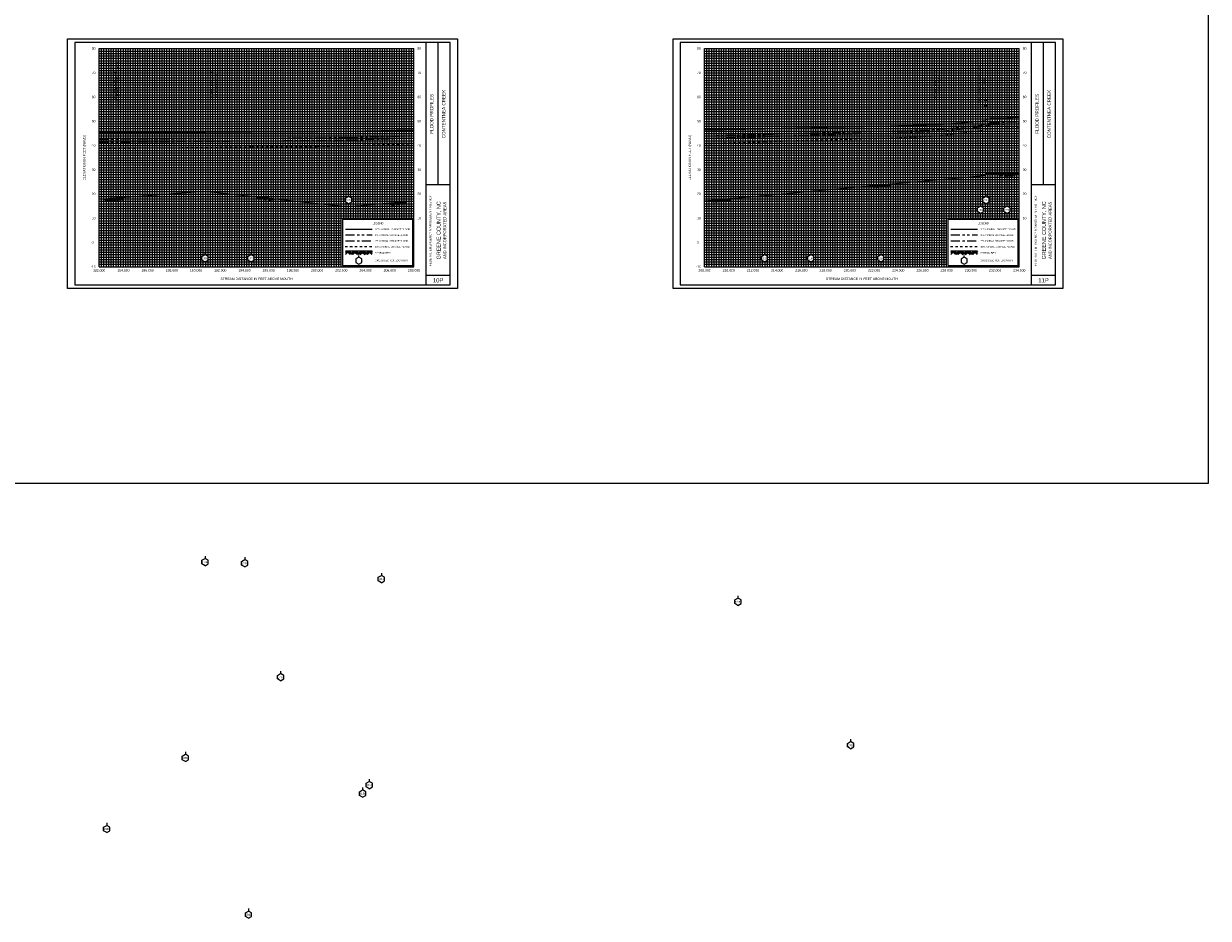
# Model space of a CAD drawing. Header units: inches. Extents: x -55 to 252, y 12 to 170.
# Tile 7 of 12: x 86 to 135, y 12 to 49. Entities that reach past the tile are written whole.
import ezdxf
from ezdxf.enums import TextEntityAlignment as Align

# ---------------------------------------------------------------- set-up
doc = ezdxf.new("R2010")
doc.units = ezdxf.units.IN
doc.header["$LTSCALE"] = 0.3
doc.header["$MEASUREMENT"] = 0
doc.set_wipeout_variables(frame=1)
for name, pattern in [('CENTER', [2, 1.25, -0.25, 0.25, -0.25]), ('DOT', [0.25, 0, -0.25]), ('HIDDEN', [0.375, 0.25, -0.125]), ('PHANTOM', [2.5, 1.25, -0.25, 0.25, -0.25, 0.25, -0.25])]:
    doc.linetypes.add(name, pattern=pattern)
doc.layers.get('0').update_dxf_attribs({"color": 3, "plot": 0})
for name, color, linetype in [('1', 5, 'Continuous'), ('2', 50, 'Continuous'), ('3', 9, 'DOT'), ('7', 7, 'Continuous'), ('ROCK', 7, 'Continuous'), ('STREAM', 5, 'Continuous'), ('STRUCTURE', 30, 'Continuous'), ('TEXT', 255, 'Continuous'), ('WS10', 4, 'HIDDEN'), ('WS100', 5, 'PHANTOM'), ('WS50', 1, 'CENTER'), ('WS500', 1, 'Continuous'), ('XSEC', 7, 'Continuous')]:
    doc.layers.add(name, color=color, linetype=linetype)
doc.styles.add('ARIAL', font='ARIAL.TTF')
doc.styles.add('xs', font='ARIAL.TTF')

# ---------------------------------------------------------------- blocks, each defined once
blk = doc.blocks.new('rock')
at = {"layer": 'STREAM'}
for p, q in [((0.171, 0.001), (0.147, -0.023)), ((0.209, 0.001), (0.147, -0.061)), ((0.247, 0.001), (0.147, -0.099)), ((0.251, 0.001), (0.351, -0.099)), ((0.375, 0.001), (0.313, -0.061)), ((0.413, 0.001), (0.332, -0.08)), ((0.451, 0.001), (0.351, -0.099)), ((0.451, 0.001), (0.551, -0.099)), ((0.575, 0.001), (0.513, -0.061)), ((0.613, 0.001), (0.532, -0.08)), ((0.651, 0.001), (0.551, -0.099)), ((0.651, 0.001), (0.751, -0.099)), ((0.776, 0.001), (0.713, -0.061)), ((0.813, 0.001), (0.732, -0.08)), ((0.851, 0.001), (0.751, -0.099)), ((0.851, 0.001), (0.88, -0.028)), ((0.211, -0.034), (0.275, -0.099)), ((0.23, -0.016), (0.313, -0.099)), ((0.413, -0.036), (0.475, -0.099)), ((0.432, -0.018), (0.513, -0.099)), ((0.613, -0.036), (0.676, -0.099)), ((0.632, -0.018), (0.713, -0.099)), ((0.813, -0.036), (0.876, -0.099)), ((0.832, -0.018), (0.88, -0.066))]:
    blk.add_line(p, q, dxfattribs=at)
blk = doc.blocks.new('wipeout')
blk.add_wipeout([(0, 0.15), (-0.129917, 0.075), (-0.129917, -0.075), (0, -0.15), (0.129917, -0.075), (0.129917, 0.075)])
blk = doc.blocks.new('xsec')
blk.add_line((0, 0.35), (0, 0.25))
blk.add_blockref('wipeout', (0, 0.1))
for p, q in [((-0.13, 0.175), (0, 0.25)), ((-0.13, 0.025), (-0.13, 0.175)), ((0, -0.05), (-0.13, 0.025)), ((0.13, 0.175), (0, 0.25)), ((0, 0.25), (0, 0.25)), ((0, -0.05), (0.13, 0.025)), ((0.13, 0.025), (0.13, 0.175))]:
    blk.add_line(p, q)
blk = doc.blocks.new('V_BASE')
blk.add_line((0, 0), (0, 1))

msp = doc.modelspace()

# ---------------------------------------------------------------- linework, layer by layer
at = {"color": 252}
for points in [[(87.586, 48.777), (103.686, 48.777), (103.686, 38.477), (87.586, 38.477)], [(112.586, 48.777), (128.686, 48.777), (128.686, 38.477), (112.586, 38.477)]]:
    msp.add_lwpolyline(points, close=True, dxfattribs=at)
at = {"layer": '1'}
for p, q in [((87.886, 48.627), (87.886, 38.627)), ((103.386, 48.627), (87.886, 48.627)), ((102.386, 38.627), (102.386, 48.627)), ((102.886, 42.777), (102.886, 48.627)), ((103.386, 38.627), (103.386, 48.627)), ((112.886, 48.627), (112.886, 38.627)), ((128.386, 48.627), (112.886, 48.627)), ((127.386, 38.627), (127.386, 48.627)), ((127.886, 42.777), (127.886, 48.627)), ((128.386, 38.627), (128.386, 48.627)), ((102.386, 42.777), (103.386, 42.777)), ((127.386, 42.777), (128.386, 42.777)), ((102.386, 39.027), (103.386, 39.027)), ((127.386, 39.027), (128.386, 39.027)), ((87.886, 38.627), (87.886, 38.627)), ((87.886, 38.627), (103.386, 38.627)), ((112.886, 38.627), (112.886, 38.627)), ((112.886, 38.627), (128.386, 38.627))]:
    msp.add_line(p, q, dxfattribs=at)
at = {"layer": '2', "color": 50}
for p, q in [((88.886, 39.377), (88.886, 48.377)), ((88.886, 48.377), (101.886, 48.377)), ((89.886, 39.377), (89.886, 48.377)), ((90.886, 39.377), (90.886, 48.377)), ((91.886, 39.377), (91.886, 48.377)), ((92.886, 39.377), (92.886, 48.377)), ((93.886, 39.377), (93.886, 48.377)), ((94.886, 39.377), (94.886, 48.377)), ((95.886, 39.377), (95.886, 48.377)), ((96.886, 39.377), (96.886, 48.377)), ((97.886, 39.377), (97.886, 48.377)), ((98.886, 39.377), (98.886, 48.377)), ((101.886, 39.377), (101.886, 48.377)), ((113.886, 39.377), (113.886, 48.377)), ((113.886, 48.377), (126.886, 48.377)), ((114.886, 39.377), (114.886, 48.377)), ((115.886, 39.377), (115.886, 48.377)), ((116.886, 39.377), (116.886, 48.377)), ((117.886, 39.377), (117.886, 48.377)), ((118.886, 39.377), (118.886, 48.377)), ((119.886, 39.377), (119.886, 48.377)), ((120.886, 39.377), (120.886, 48.377)), ((121.886, 39.377), (121.886, 48.377)), ((122.886, 39.377), (122.886, 48.377)), ((123.886, 39.377), (123.886, 48.377)), ((126.886, 39.377), (126.886, 48.377)), ((88.886, 46.377), (101.886, 46.377)), ((113.886, 46.377), (126.886, 46.377)), ((88.886, 45.377), (101.886, 45.377)), ((113.886, 45.377), (126.886, 45.377)), ((88.886, 44.377), (101.886, 44.377)), ((113.886, 44.377), (126.886, 44.377)), ((88.886, 43.377), (101.886, 43.377)), ((113.886, 43.377), (126.886, 43.377)), ((88.886, 42.377), (101.886, 42.377)), ((113.886, 42.377), (126.886, 42.377)), ((88.886, 41.377), (101.886, 41.377)), ((113.886, 41.377), (126.886, 41.377)), ((88.886, 40.377), (98.886, 40.377)), ((113.886, 40.377), (123.886, 40.377)), ((88.886, 39.377), (101.886, 39.377)), ((113.886, 39.377), (126.886, 39.377))]:
    msp.add_line(p, q, dxfattribs=at)
at = {"layer": '2', "color": 50, "linetype": 'Continuous'}
for p, q in [((99.886, 41.377), (99.886, 48.377)), ((100.886, 41.377), (100.886, 48.377)), ((124.886, 41.377), (124.886, 48.377)), ((125.886, 41.377), (125.886, 48.377)), ((88.886, 47.377), (101.886, 47.377)), ((113.886, 47.377), (126.886, 47.377))]:
    msp.add_line(p, q, dxfattribs=at)
at = {"layer": '3', "color": 8, "linetype": 'Continuous'}
for p, q in [((88.886, 48.277), (101.886, 48.277)), ((88.886, 48.177), (101.886, 48.177)), ((88.886, 48.077), (101.886, 48.077)), ((88.886, 47.977), (101.886, 47.977)), ((88.986, 39.377), (88.986, 48.377)), ((89.086, 39.377), (89.086, 48.377)), ((89.186, 39.377), (89.186, 48.377)), ((89.286, 39.377), (89.286, 48.377)), ((89.386, 39.377), (89.386, 48.377)), ((89.486, 39.377), (89.486, 48.377)), ((89.586, 39.377), (89.586, 48.377)), ((89.686, 39.377), (89.686, 48.377)), ((89.786, 39.377), (89.786, 48.377)), ((89.986, 39.377), (89.986, 48.377)), ((90.086, 39.377), (90.086, 48.377)), ((90.186, 39.377), (90.186, 48.377)), ((90.286, 39.377), (90.286, 48.377)), ((90.386, 39.377), (90.386, 48.377)), ((90.486, 39.377), (90.486, 48.377)), ((90.586, 39.377), (90.586, 48.377)), ((90.686, 39.377), (90.686, 48.377)), ((90.786, 39.377), (90.786, 48.377)), ((90.986, 39.377), (90.986, 48.377)), ((91.086, 39.377), (91.086, 48.377)), ((91.186, 39.377), (91.186, 48.377)), ((91.286, 39.377), (91.286, 48.377)), ((91.386, 39.377), (91.386, 48.377)), ((91.486, 39.377), (91.486, 48.377)), ((91.586, 39.377), (91.586, 48.377)), ((91.686, 39.377), (91.686, 48.377)), ((91.786, 39.377), (91.786, 48.377)), ((91.986, 39.377), (91.986, 48.377)), ((92.086, 39.377), (92.086, 48.377)), ((92.186, 39.377), (92.186, 48.377)), ((92.286, 39.377), (92.286, 48.377)), ((92.386, 39.377), (92.386, 48.377)), ((92.486, 39.377), (92.486, 48.377)), ((92.586, 39.377), (92.586, 48.377)), ((92.686, 39.377), (92.686, 48.377)), ((92.786, 39.377), (92.786, 48.377)), ((92.986, 39.377), (92.986, 48.377)), ((93.086, 39.377), (93.086, 48.377)), ((93.186, 39.377), (93.186, 48.377)), ((93.286, 39.377), (93.286, 48.377)), ((93.386, 39.377), (93.386, 48.377)), ((93.486, 39.377), (93.486, 48.377)), ((93.586, 39.377), (93.586, 48.377)), ((93.686, 39.377), (93.686, 48.377)), ((93.786, 39.377), (93.786, 48.377)), ((93.986, 39.377), (93.986, 48.377)), ((94.086, 39.377), (94.086, 48.377)), ((94.186, 39.377), (94.186, 48.377)), ((94.286, 39.377), (94.286, 48.377)), ((94.386, 39.377), (94.386, 48.377)), ((94.486, 39.377), (94.486, 48.377)), ((94.586, 39.377), (94.586, 48.377)), ((94.686, 39.377), (94.686, 48.377)), ((94.786, 39.377), (94.786, 48.377)), ((94.986, 39.377), (94.986, 48.377)), ((95.086, 39.377), (95.086, 48.377)), ((95.186, 39.377), (95.186, 48.377)), ((95.286, 39.377), (95.286, 48.377)), ((95.386, 39.377), (95.386, 48.377)), ((95.486, 39.377), (95.486, 48.377)), ((95.586, 39.377), (95.586, 48.377)), ((95.686, 39.377), (95.686, 48.377)), ((95.786, 39.377), (95.786, 48.377)), ((95.986, 39.377), (95.986, 48.377)), ((96.086, 39.377), (96.086, 48.377)), ((96.186, 39.377), (96.186, 48.377)), ((96.286, 39.377), (96.286, 48.377)), ((96.386, 39.377), (96.386, 48.377)), ((96.486, 39.377), (96.486, 48.377)), ((96.586, 39.377), (96.586, 48.377)), ((96.686, 39.377), (96.686, 48.377)), ((96.786, 39.377), (96.786, 48.377)), ((96.986, 39.377), (96.986, 48.377)), ((97.086, 39.377), (97.086, 48.377)), ((97.186, 39.377), (97.186, 48.377)), ((97.286, 39.377), (97.286, 48.377)), ((97.386, 39.377), (97.386, 48.377)), ((97.486, 39.377), (97.486, 48.377)), ((97.586, 39.377), (97.586, 48.377)), ((97.686, 39.377), (97.686, 48.377)), ((97.786, 39.377), (97.786, 48.377)), ((97.986, 39.377), (97.986, 48.377)), ((98.086, 39.377), (98.086, 48.377)), ((98.186, 39.377), (98.186, 48.377)), ((98.286, 39.377), (98.286, 48.377)), ((98.386, 39.377), (98.386, 48.377)), ((98.486, 39.377), (98.486, 48.377)), ((98.586, 39.377), (98.586, 48.377)), ((98.686, 39.377), (98.686, 48.377)), ((98.786, 39.377), (98.786, 48.377)), ((98.986, 41.377), (98.986, 48.377)), ((99.086, 41.377), (99.086, 48.377)), ((99.186, 41.377), (99.186, 48.377)), ((99.286, 41.377), (99.286, 48.377)), ((99.386, 41.377), (99.386, 48.377)), ((99.486, 41.377), (99.486, 48.377)), ((99.586, 41.377), (99.586, 48.377)), ((99.686, 41.377), (99.686, 48.377)), ((99.786, 41.377), (99.786, 48.377)), ((99.986, 41.377), (99.986, 48.377)), ((100.086, 41.377), (100.086, 48.377)), ((100.186, 41.377), (100.186, 48.377)), ((100.286, 41.377), (100.286, 48.377)), ((100.386, 41.377), (100.386, 48.377)), ((100.486, 41.377), (100.486, 48.377)), ((100.586, 41.377), (100.586, 48.377)), ((100.686, 41.377), (100.686, 48.377)), ((100.786, 41.377), (100.786, 48.377)), ((100.986, 41.377), (100.986, 48.377)), ((101.086, 41.377), (101.086, 48.377)), ((101.186, 41.377), (101.186, 48.377)), ((101.286, 41.377), (101.286, 48.377)), ((101.386, 41.377), (101.386, 48.377)), ((101.486, 41.377), (101.486, 48.377)), ((101.586, 41.377), (101.586, 48.377)), ((101.686, 41.377), (101.686, 48.377)), ((101.786, 41.377), (101.786, 48.377)), ((113.886, 48.277), (126.886, 48.277)), ((113.886, 48.177), (126.886, 48.177)), ((113.886, 48.077), (126.886, 48.077)), ((113.886, 47.977), (126.886, 47.977)), ((113.986, 39.377), (113.986, 48.377)), ((114.086, 39.377), (114.086, 48.377)), ((114.186, 39.377), (114.186, 48.377)), ((114.286, 39.377), (114.286, 48.377)), ((114.386, 39.377), (114.386, 48.377)), ((114.486, 39.377), (114.486, 48.377)), ((114.586, 39.377), (114.586, 48.377)), ((114.686, 39.377), (114.686, 48.377)), ((114.786, 39.377), (114.786, 48.377)), ((114.986, 39.377), (114.986, 48.377)), ((115.086, 39.377), (115.086, 48.377)), ((115.186, 39.377), (115.186, 48.377)), ((115.286, 39.377), (115.286, 48.377)), ((115.386, 39.377), (115.386, 48.377)), ((115.486, 39.377), (115.486, 48.377)), ((115.586, 39.377), (115.586, 48.377)), ((115.686, 39.377), (115.686, 48.377)), ((115.786, 39.377), (115.786, 48.377)), ((115.986, 39.377), (115.986, 48.377)), ((116.086, 39.377), (116.086, 48.377)), ((116.186, 39.377), (116.186, 48.377)), ((116.286, 39.377), (116.286, 48.377)), ((116.386, 39.377), (116.386, 48.377)), ((116.486, 39.377), (116.486, 48.377)), ((116.586, 39.377), (116.586, 48.377)), ((116.686, 39.377), (116.686, 48.377)), ((116.786, 39.377), (116.786, 48.377)), ((116.986, 39.377), (116.986, 48.377)), ((117.086, 39.377), (117.086, 48.377)), ((117.186, 39.377), (117.186, 48.377)), ((117.286, 39.377), (117.286, 48.377)), ((117.386, 39.377), (117.386, 48.377)), ((117.486, 39.377), (117.486, 48.377)), ((117.586, 39.377), (117.586, 48.377)), ((117.686, 39.377), (117.686, 48.377)), ((117.786, 39.377), (117.786, 48.377)), ((117.986, 39.377), (117.986, 48.377)), ((118.086, 39.377), (118.086, 48.377)), ((118.186, 39.377), (118.186, 48.377)), ((118.286, 39.377), (118.286, 48.377)), ((118.386, 39.377), (118.386, 48.377)), ((118.486, 39.377), (118.486, 48.377)), ((118.586, 39.377), (118.586, 48.377)), ((118.686, 39.377), (118.686, 48.377)), ((118.786, 39.377), (118.786, 48.377)), ((118.986, 39.377), (118.986, 48.377)), ((119.086, 39.377), (119.086, 48.377)), ((119.186, 39.377), (119.186, 48.377)), ((119.286, 39.377), (119.286, 48.377)), ((119.386, 39.377), (119.386, 48.377)), ((119.486, 39.377), (119.486, 48.377)), ((119.586, 39.377), (119.586, 48.377)), ((119.686, 39.377), (119.686, 48.377)), ((119.786, 39.377), (119.786, 48.377)), ((119.986, 39.377), (119.986, 48.377)), ((120.086, 39.377), (120.086, 48.377)), ((120.186, 39.377), (120.186, 48.377)), ((120.286, 39.377), (120.286, 48.377)), ((120.386, 39.377), (120.386, 48.377)), ((120.486, 39.377), (120.486, 48.377)), ((120.586, 39.377), (120.586, 48.377)), ((120.686, 39.377), (120.686, 48.377)), ((120.786, 39.377), (120.786, 48.377)), ((120.986, 39.377), (120.986, 48.377)), ((121.086, 39.377), (121.086, 48.377)), ((121.186, 39.377), (121.186, 48.377)), ((121.286, 39.377), (121.286, 48.377)), ((121.386, 39.377), (121.386, 48.377)), ((121.486, 39.377), (121.486, 48.377)), ((121.586, 39.377), (121.586, 48.377)), ((121.686, 39.377), (121.686, 48.377)), ((121.786, 39.377), (121.786, 48.377)), ((121.986, 39.377), (121.986, 48.377)), ((122.086, 39.377), (122.086, 48.377)), ((122.186, 39.377), (122.186, 48.377)), ((122.286, 39.377), (122.286, 48.377)), ((122.386, 39.377), (122.386, 48.377)), ((122.486, 39.377), (122.486, 48.377)), ((122.586, 39.377), (122.586, 48.377)), ((122.686, 39.377), (122.686, 48.377)), ((122.786, 39.377), (122.786, 48.377)), ((122.986, 39.377), (122.986, 48.377)), ((123.086, 39.377), (123.086, 48.377)), ((123.186, 39.377), (123.186, 48.377)), ((123.286, 39.377), (123.286, 48.377)), ((123.386, 39.377), (123.386, 48.377)), ((123.486, 39.377), (123.486, 48.377)), ((123.586, 39.377), (123.586, 48.377)), ((123.686, 39.377), (123.686, 48.377)), ((123.786, 39.377), (123.786, 48.377)), ((123.986, 41.377), (123.986, 48.377)), ((124.086, 41.377), (124.086, 48.377)), ((124.186, 41.377), (124.186, 48.377)), ((124.286, 41.377), (124.286, 48.377)), ((124.386, 41.377), (124.386, 48.377)), ((124.486, 41.377), (124.486, 48.377)), ((124.586, 41.377), (124.586, 48.377)), ((124.686, 41.377), (124.686, 48.377)), ((124.786, 41.377), (124.786, 48.377)), ((124.986, 41.377), (124.986, 48.377)), ((125.086, 41.377), (125.086, 48.377)), ((125.186, 41.377), (125.186, 48.377)), ((125.286, 41.377), (125.286, 48.377)), ((125.386, 41.377), (125.386, 48.377)), ((125.486, 41.377), (125.486, 48.377)), ((125.586, 41.377), (125.586, 48.377)), ((125.686, 41.377), (125.686, 48.377)), ((125.786, 41.377), (125.786, 48.377)), ((125.986, 41.377), (125.986, 48.377)), ((126.086, 41.377), (126.086, 48.377)), ((126.186, 41.377), (126.186, 48.377)), ((126.286, 41.377), (126.286, 48.377)), ((126.386, 41.377), (126.386, 48.377)), ((126.486, 41.377), (126.486, 48.377)), ((126.586, 41.377), (126.586, 48.377)), ((126.686, 41.377), (126.686, 48.377)), ((126.786, 41.377), (126.786, 48.377)), ((88.886, 47.877), (101.886, 47.877)), ((88.886, 47.777), (101.886, 47.777)), ((88.886, 47.677), (101.886, 47.677)), ((88.886, 47.577), (101.886, 47.577)), ((88.886, 47.477), (101.886, 47.477)), ((113.886, 47.877), (126.886, 47.877)), ((113.886, 47.777), (126.886, 47.777)), ((113.886, 47.677), (126.886, 47.677)), ((113.886, 47.577), (126.886, 47.577)), ((113.886, 47.477), (126.886, 47.477)), ((88.886, 47.277), (101.886, 47.277)), ((88.886, 47.177), (101.886, 47.177)), ((88.886, 47.077), (101.886, 47.077)), ((88.886, 46.977), (101.886, 46.977)), ((113.886, 47.277), (126.886, 47.277)), ((113.886, 47.177), (126.886, 47.177)), ((113.886, 47.077), (126.886, 47.077)), ((113.886, 46.977), (126.886, 46.977)), ((88.886, 46.877), (101.886, 46.877)), ((88.886, 46.777), (101.886, 46.777)), ((88.886, 46.677), (101.886, 46.677)), ((88.886, 46.577), (101.886, 46.577)), ((113.886, 46.877), (126.886, 46.877)), ((113.886, 46.777), (126.886, 46.777)), ((113.886, 46.677), (126.886, 46.677)), ((113.886, 46.577), (126.886, 46.577)), ((88.886, 46.477), (101.886, 46.477)), ((88.886, 46.277), (101.886, 46.277)), ((88.886, 46.177), (101.886, 46.177)), ((88.886, 46.077), (101.886, 46.077)), ((113.886, 46.477), (126.886, 46.477)), ((113.886, 46.277), (126.886, 46.277)), ((113.886, 46.177), (126.886, 46.177)), ((113.886, 46.077), (126.886, 46.077)), ((88.886, 45.977), (101.886, 45.977)), ((88.886, 45.877), (101.886, 45.877)), ((88.886, 45.777), (101.886, 45.777)), ((88.886, 45.677), (101.886, 45.677)), ((88.886, 45.577), (101.886, 45.577)), ((113.886, 45.977), (126.886, 45.977)), ((113.886, 45.877), (126.886, 45.877)), ((113.886, 45.777), (126.886, 45.777)), ((113.886, 45.677), (126.886, 45.677)), ((113.886, 45.577), (126.886, 45.577)), ((88.886, 45.477), (101.886, 45.477)), ((88.886, 45.277), (101.886, 45.277)), ((88.886, 45.177), (101.886, 45.177)), ((88.886, 45.077), (101.886, 45.077)), ((113.886, 45.477), (126.886, 45.477)), ((113.886, 45.277), (126.886, 45.277)), ((113.886, 45.177), (126.886, 45.177)), ((113.886, 45.077), (126.886, 45.077)), ((88.886, 44.977), (101.886, 44.977)), ((88.886, 44.877), (101.886, 44.877)), ((88.886, 44.777), (101.886, 44.777)), ((88.886, 44.677), (101.886, 44.677)), ((88.886, 44.577), (101.886, 44.577)), ((113.886, 44.977), (126.886, 44.977)), ((113.886, 44.877), (126.886, 44.877)), ((113.886, 44.777), (126.886, 44.777)), ((113.886, 44.677), (126.886, 44.677)), ((113.886, 44.577), (126.886, 44.577)), ((88.886, 44.477), (101.886, 44.477)), ((88.886, 44.277), (101.886, 44.277)), ((88.886, 44.177), (101.886, 44.177)), ((88.886, 44.077), (101.886, 44.077)), ((113.886, 44.477), (126.886, 44.477)), ((113.886, 44.277), (126.886, 44.277)), ((113.886, 44.177), (126.886, 44.177)), ((113.886, 44.077), (126.886, 44.077)), ((88.886, 43.977), (101.886, 43.977)), ((88.886, 43.877), (101.886, 43.877)), ((88.886, 43.777), (101.886, 43.777)), ((88.886, 43.677), (101.886, 43.677)), ((88.886, 43.577), (101.886, 43.577)), ((113.886, 43.977), (126.886, 43.977)), ((113.886, 43.877), (126.886, 43.877)), ((113.886, 43.777), (126.886, 43.777)), ((113.886, 43.677), (126.886, 43.677)), ((113.886, 43.577), (126.886, 43.577)), ((88.886, 43.477), (101.886, 43.477)), ((88.886, 43.277), (101.886, 43.277)), ((88.886, 43.177), (101.886, 43.177)), ((88.886, 43.077), (101.886, 43.077)), ((113.886, 43.477), (126.886, 43.477)), ((113.886, 43.277), (126.886, 43.277)), ((113.886, 43.177), (126.886, 43.177)), ((113.886, 43.077), (126.886, 43.077)), ((88.886, 42.977), (101.886, 42.977)), ((88.886, 42.877), (101.886, 42.877)), ((88.886, 42.777), (101.886, 42.777)), ((88.886, 42.677), (101.886, 42.677)), ((88.886, 42.577), (101.886, 42.577)), ((113.886, 42.977), (126.886, 42.977)), ((113.886, 42.877), (126.886, 42.877)), ((113.886, 42.777), (126.886, 42.777)), ((113.886, 42.677), (126.886, 42.677)), ((113.886, 42.577), (126.886, 42.577)), ((88.886, 42.477), (101.886, 42.477)), ((88.886, 42.277), (101.886, 42.277)), ((88.886, 42.177), (101.886, 42.177)), ((88.886, 42.077), (101.886, 42.077)), ((113.886, 42.477), (126.886, 42.477)), ((113.886, 42.277), (126.886, 42.277)), ((113.886, 42.177), (126.886, 42.177)), ((113.886, 42.077), (126.886, 42.077)), ((88.886, 41.977), (101.886, 41.977)), ((88.886, 41.877), (101.886, 41.877)), ((88.886, 41.777), (101.886, 41.777)), ((88.886, 41.677), (101.886, 41.677)), ((113.886, 41.977), (126.886, 41.977)), ((113.886, 41.877), (126.886, 41.877)), ((113.886, 41.777), (126.886, 41.777)), ((113.886, 41.677), (126.886, 41.677)), ((88.886, 41.577), (101.886, 41.577)), ((88.886, 41.477), (101.886, 41.477)), ((88.886, 41.277), (98.886, 41.277)), ((88.886, 41.177), (98.886, 41.177)), ((113.886, 41.577), (126.886, 41.577)), ((113.886, 41.477), (126.886, 41.477)), ((113.886, 41.277), (123.886, 41.277)), ((113.886, 41.177), (123.886, 41.177)), ((88.886, 41.077), (98.886, 41.077)), ((88.886, 40.977), (98.886, 40.977)), ((88.886, 40.877), (98.886, 40.877)), ((88.886, 40.777), (98.886, 40.777)), ((88.886, 40.677), (98.886, 40.677)), ((113.886, 41.077), (123.886, 41.077)), ((113.886, 40.977), (123.886, 40.977)), ((113.886, 40.877), (123.886, 40.877)), ((113.886, 40.777), (123.886, 40.777)), ((113.886, 40.677), (123.886, 40.677)), ((88.886, 40.577), (98.886, 40.577)), ((88.886, 40.477), (98.886, 40.477)), ((88.886, 40.277), (98.886, 40.277)), ((88.886, 40.177), (98.886, 40.177)), ((113.886, 40.577), (123.886, 40.577)), ((113.886, 40.477), (123.886, 40.477)), ((113.886, 40.277), (123.886, 40.277)), ((113.886, 40.177), (123.886, 40.177)), ((88.886, 40.077), (98.886, 40.077)), ((88.886, 39.977), (98.886, 39.977)), ((88.886, 39.877), (98.886, 39.877)), ((88.886, 39.777), (98.886, 39.777)), ((88.886, 39.677), (98.886, 39.677)), ((113.886, 40.077), (123.886, 40.077)), ((113.886, 39.977), (123.886, 39.977)), ((113.886, 39.877), (123.886, 39.877)), ((113.886, 39.777), (123.886, 39.777)), ((113.886, 39.677), (123.886, 39.677)), ((88.886, 39.577), (98.886, 39.577)), ((88.886, 39.477), (98.886, 39.477)), ((113.886, 39.577), (123.886, 39.577)), ((113.886, 39.477), (123.886, 39.477))]:
    msp.add_line(p, q, dxfattribs=at)
at = {"layer": '7'}
for p, q in [((99.611, 39.777), (99.481, 39.702)), ((99.481, 39.702), (99.481, 39.552)), ((99.481, 39.702), (99.481, 39.702)), ((99.611, 39.777), (99.611, 39.834)), ((99.741, 39.702), (99.611, 39.777)), ((99.741, 39.552), (99.741, 39.702)), ((124.611, 39.777), (124.481, 39.702)), ((124.481, 39.702), (124.481, 39.552)), ((124.481, 39.702), (124.481, 39.702)), ((124.611, 39.777), (124.611, 39.834)), ((124.741, 39.702), (124.611, 39.777)), ((124.741, 39.552), (124.741, 39.702)), ((99.481, 39.552), (99.611, 39.477)), ((99.611, 39.477), (99.741, 39.552)), ((124.481, 39.552), (124.611, 39.477)), ((124.611, 39.477), (124.741, 39.552))]:
    msp.add_line(p, q, dxfattribs=at)
at = {"layer": 'STREAM'}
for p, q in [((99.098, 40.027), (99.061, 39.99)), ((99.155, 40.027), (99.061, 39.933)), ((99.211, 40.027), (99.061, 39.877)), ((99.061, 40.027), (100.161, 40.027)), ((99.158, 39.973), (99.254, 39.877)), ((99.186, 40.001), (99.311, 39.877)), ((99.217, 40.027), (99.367, 39.877)), ((99.404, 40.027), (99.311, 39.933)), ((99.461, 40.027), (99.339, 39.905)), ((99.517, 40.027), (99.367, 39.877)), ((99.461, 39.97), (99.554, 39.877)), ((99.489, 39.999), (99.611, 39.877)), ((99.517, 40.027), (99.667, 39.877)), ((99.704, 40.027), (99.611, 39.933)), ((99.761, 40.027), (99.639, 39.905)), ((99.815, 40.024), (99.665, 39.874)), ((99.761, 39.97), (99.854, 39.877)), ((99.789, 39.999), (99.911, 39.877)), ((99.817, 40.027), (99.967, 39.877)), ((100.004, 40.027), (99.911, 39.933)), ((100.061, 40.027), (99.939, 39.905)), ((100.117, 40.027), (99.967, 39.877)), ((100.061, 39.97), (100.154, 39.877)), ((100.089, 39.999), (100.161, 39.926)), ((100.117, 40.027), (100.161, 39.983)), ((124.098, 40.027), (124.061, 39.99)), ((124.155, 40.027), (124.061, 39.933)), ((124.211, 40.027), (124.061, 39.877)), ((124.061, 40.027), (125.161, 40.027)), ((124.158, 39.973), (124.254, 39.877)), ((124.186, 40.001), (124.311, 39.877)), ((124.217, 40.027), (124.367, 39.877)), ((124.404, 40.027), (124.311, 39.933)), ((124.461, 40.027), (124.339, 39.905)), ((124.517, 40.027), (124.367, 39.877)), ((124.461, 39.97), (124.554, 39.877)), ((124.489, 39.999), (124.611, 39.877)), ((124.517, 40.027), (124.667, 39.877)), ((124.704, 40.027), (124.611, 39.933)), ((124.761, 40.027), (124.639, 39.905)), ((124.815, 40.024), (124.665, 39.874)), ((124.761, 39.97), (124.854, 39.877)), ((124.789, 39.999), (124.911, 39.877)), ((124.817, 40.027), (124.967, 39.877)), ((125.004, 40.027), (124.911, 39.933)), ((125.061, 40.027), (124.939, 39.905)), ((125.117, 40.027), (124.967, 39.877)), ((125.061, 39.97), (125.154, 39.877)), ((125.089, 39.999), (125.161, 39.926)), ((125.117, 40.027), (125.161, 39.983))]:
    msp.add_line(p, q, dxfattribs=at)
at = {"layer": 'STREAM', "color": 1}
for points in [[(88.886, 42.163), (90.543, 42.29), (92.102, 42.409), (92.102, 42.409)], [(113.886, 42.098), (116.36, 42.322), (117.102, 42.39), (117.102, 42.39)]]:
    msp.add_lwpolyline(points, dxfattribs=at)
at = {"layer": 'STRUCTURE'}
for p, q in [((125.44, 46.247), (125.54, 46.247)), ((125.44, 46.037), (125.54, 46.037)), ((125.49, 46.037), (125.49, 46.247))]:
    msp.add_line(p, q, dxfattribs=at)
at = {"layer": 'TEXT'}
for p, q in [((101.836, 41.327), (98.936, 41.327)), ((98.936, 41.327), (98.936, 39.427)), ((101.836, 39.427), (101.836, 41.327)), ((126.836, 41.327), (123.936, 41.327)), ((123.936, 41.327), (123.936, 39.427)), ((126.836, 39.427), (126.836, 41.327)), ((98.936, 39.427), (101.836, 39.427)), ((98.936, 39.427), (98.936, 39.427)), ((123.936, 39.427), (126.836, 39.427)), ((123.936, 39.427), (123.936, 39.427))]:
    msp.add_line(p, q, dxfattribs=at)
at = {"layer": 'TEXT', "elevation": -10}
msp.add_lwpolyline([(125.495, 46.378), (125.495, 47.378), (125.495, 47.378)], dxfattribs=at)
at = {"layer": 'WS10'}
for p, q in [((99.046, 40.207), (100.146, 40.207)), ((124.046, 40.207), (125.146, 40.207))]:
    msp.add_line(p, q, dxfattribs=at)
for points in [[(117.102, 44.564), (118.267, 44.605), (118.267, 44.605), (121.165, 44.678), (121.165, 44.678), (121.933, 44.704), (121.933, 44.704), (123.635, 44.79), (123.635, 44.79), (125.28, 44.995), (125.28, 44.995), (125.474, 45.04), (125.474, 45.04), (125.484, 45.04), (125.484, 45.04), (125.497, 45.046), (125.497, 45.046), (125.506, 45.049), (125.506, 45.049), (125.709, 45.073), (125.709, 45.073), (126.371, 45.096), (126.371, 45.096), (126.886, 45.109)], [(113.886, 44.458), (116.36, 44.538), (117.102, 44.564), (117.102, 44.564), (117.102, 44.564)], [(88.886, 44.268), (90.543, 44.277), (92.102, 44.29), (92.102, 44.29), (92.102, 44.29)], [(92.102, 44.29), (93.266, 44.299), (93.266, 44.299), (95.152, 44.319), (95.152, 44.319), (97.92, 44.346), (97.92, 44.346), (99.185, 44.373), (99.185, 44.373), (101.886, 44.461)]]:
    msp.add_lwpolyline(points, dxfattribs=at)
at = {"layer": 'WS100'}
for p, q in [((99.061, 40.687), (100.161, 40.687)), ((124.061, 40.687), (125.161, 40.687))]:
    msp.add_line(p, q, dxfattribs=at)
for points in [[(113.886, 44.779), (116.36, 44.84), (117.102, 44.865), (117.102, 44.865), (117.102, 44.865), (118.267, 44.903), (118.267, 44.903), (121.165, 44.967), (121.165, 44.967), (121.933, 44.986), (121.933, 44.986), (123.635, 45.046), (123.635, 45.046), (125.28, 45.218), (125.28, 45.218), (125.474, 45.258), (125.474, 45.258), (125.484, 45.258), (125.484, 45.258), (125.497, 45.262), (125.497, 45.262), (125.506, 45.27), (125.506, 45.27), (125.709, 45.32), (125.709, 45.32), (126.371, 45.343), (126.371, 45.343), (126.886, 45.358)], [(88.886, 44.642), (90.543, 44.652), (92.102, 44.661), (92.102, 44.661), (92.102, 44.661), (93.266, 44.674), (93.266, 44.674), (95.152, 44.681), (95.152, 44.681), (97.92, 44.697), (97.92, 44.697), (99.185, 44.715), (99.185, 44.715), (101.886, 44.782)]]:
    msp.add_lwpolyline(points, dxfattribs=at)
at = {"layer": 'WS100', "color": 1}
for points in [[(88.886, 44.53), (90.543, 44.54), (92.102, 44.55), (92.102, 44.55), (92.102, 44.55)], [(113.886, 44.681), (116.36, 44.75), (117.102, 44.776), (117.102, 44.776), (117.102, 44.776)]]:
    msp.add_lwpolyline(points, dxfattribs=at)
at = {"layer": 'WS50'}
for p, q in [((99.061, 40.447), (100.161, 40.447)), ((124.061, 40.447), (125.161, 40.447))]:
    msp.add_line(p, q, dxfattribs=at)
for points in [[(117.102, 44.776), (118.267, 44.816), (118.267, 44.816), (121.165, 44.881), (121.165, 44.881), (121.933, 44.902), (121.933, 44.902), (123.635, 44.968), (123.635, 44.968), (125.28, 45.151), (125.28, 45.151), (125.474, 45.194), (125.474, 45.194), (125.484, 45.194), (125.484, 45.194), (125.497, 45.199), (125.497, 45.199), (125.506, 45.205), (125.506, 45.205), (125.709, 45.246), (125.709, 45.246), (126.371, 45.269), (126.371, 45.269), (126.886, 45.283)], [(92.102, 44.55), (93.266, 44.557), (93.266, 44.557), (95.152, 44.571), (95.152, 44.571), (97.92, 44.589), (97.92, 44.589), (99.185, 44.609), (99.185, 44.609), (101.886, 44.685)]]:
    msp.add_lwpolyline(points, dxfattribs=at)
at = {"layer": 'WS500'}
for p, q in [((99.061, 40.927), (100.161, 40.927)), ((124.061, 40.927), (125.161, 40.927))]:
    msp.add_line(p, q, dxfattribs=at)
for points in [[(117.102, 45.092), (118.267, 45.126), (118.267, 45.126), (121.165, 45.183), (121.165, 45.183), (121.933, 45.2), (121.933, 45.2), (123.635, 45.246), (123.635, 45.246), (125.28, 45.38), (125.28, 45.38), (125.474, 45.417), (125.474, 45.417), (125.484, 45.417), (125.484, 45.417), (125.497, 45.418), (125.497, 45.418), (125.506, 45.437), (125.506, 45.437), (125.709, 45.507), (125.709, 45.507), (126.371, 45.528), (126.371, 45.528), (126.886, 45.543)], [(92.102, 44.929), (93.266, 44.935), (93.266, 44.935), (95.152, 44.946), (95.152, 44.946), (97.92, 44.959), (97.92, 44.959), (99.185, 44.973), (99.185, 44.973), (101.886, 45.026)], [(113.886, 45.022), (116.36, 45.07), (117.102, 45.092), (117.102, 45.092), (117.102, 45.092)], [(88.886, 44.911), (90.543, 44.92), (92.102, 44.929), (92.102, 44.929), (92.102, 44.929)]]:
    msp.add_lwpolyline(points, dxfattribs=at)
at = {"layer": 'XSEC'}
msp.add_lwpolyline([(-23.96, 75.393), (134.693, 75.393), (134.693, 30.433), (-23.96, 30.433)], close=True, dxfattribs=at)

# ---------------------------------------------------------------- block references
at = {"layer": 'ROCK', "color": 1}
for p, rotation in [((125.831, 43.223, -10), 359.576449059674), ((120.718, 42.723, -10), 5.186155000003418), ((88.975, 42.169, -10), 4.36817699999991), ((95.228, 42.285, -10), 353.7962490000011), ((114.08, 42.117, -10), 5.188705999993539), ((100.707, 41.991, -10), 5.188705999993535)]:
    msp.add_blockref('rock', p, dxfattribs=dict(at, rotation=rotation))
at = {"layer": 'TEXT'}
for p in [(89.78, 46.377), (93.787, 46.377), (123.691, 46.378)]:
    msp.add_blockref('V_BASE', p, dxfattribs=at)
at = {"layer": 'XSEC', "color": 3}
for p in [(93.264, 27.086), (94.901, 27.041), (100.545, 26.386), (115.268, 25.45), (96.378, 22.339), (119.922, 19.532), (92.446, 19.007), (99.767, 17.535), (89.201, 16.072), (95.054, 12.538)]:
    msp.add_blockref('xsec', p, dxfattribs=at)

# ---------------------------------------------------------------- texts
at = {"layer": 'TEXT', "style": 'ARIAL'}
for s, height, p in [(' 80', 0.1, (88.539, 48.332, -10)), (' 80', 0.1, (101.989, 48.332, -10)), (' 80', 0.1, (113.539, 48.332, -10)), (' 80', 0.1, (126.989, 48.332, -10)), (' 70', 0.1, (88.539, 47.332, -10)), (' 70', 0.1, (101.989, 47.332, -10)), (' 70', 0.1, (113.539, 47.332, -10)), (' 70', 0.1, (126.989, 47.332, -10)), (' 60', 0.1, (88.539, 46.332, -10)), (' 60', 0.1, (101.989, 46.332, -10)), (' 60', 0.1, (113.539, 46.332, -10)), (' 60', 0.1, (126.989, 46.332, -10)), (' 50', 0.1, (88.539, 45.332, -10)), (' 50', 0.1, (101.989, 45.332, -10)), (' 50', 0.1, (113.539, 45.332, -10)), (' 50', 0.1, (126.989, 45.332, -10)), (' 40', 0.1, (88.539, 44.332, -10)), (' 40', 0.1, (101.989, 44.332, -10)), (' 40', 0.1, (113.539, 44.332, -10)), (' 40', 0.1, (126.989, 44.332, -10)), (' 30', 0.1, (88.539, 43.332, -10)), (' 30', 0.1, (101.989, 43.332, -10)), (' 30', 0.1, (113.539, 43.332, -10)), (' 30', 0.1, (126.989, 43.332, -10)), (' 20', 0.1, (88.539, 42.332, -10)), (' 20', 0.1, (101.989, 42.332, -10)), (' 20', 0.1, (113.539, 42.332, -10)), (' 20', 0.1, (126.989, 42.332, -10)), (' 10', 0.1, (88.539, 41.332, -10)), ('LEGEND', 0.08, (100.167, 41.129)), (' 10', 0.1, (101.989, 41.332, -10)), (' 10', 0.1, (113.539, 41.332, -10)), ('LEGEND', 0.08, (125.167, 41.129)), (' 10', 0.1, (126.989, 41.332, -10)), ('0.2% ANNUAL CHANCE FLOOD', 0.07, (100.281, 40.887)), ('1% ANNUAL CHANCE FLOOD', 0.07, (100.281, 40.647)), ('0.2% ANNUAL CHANCE FLOOD', 0.07, (125.281, 40.887)), ('1% ANNUAL CHANCE FLOOD', 0.07, (125.281, 40.647)), (' 0', 0.1, (88.539, 40.332, -10)), ('2% ANNUAL CHANCE FLOOD', 0.07, (100.281, 40.407)), ('10% ANNUAL CHANCE FLOOD', 0.07, (100.281, 40.167)), (' 0', 0.1, (113.539, 40.332, -10)), ('2% ANNUAL CHANCE FLOOD', 0.07, (125.281, 40.407)), ('10% ANNUAL CHANCE FLOOD', 0.07, (125.281, 40.167)), ('STREAM BED', 0.07, (100.281, 39.912)), ('CROSS SECTION LOCATION', 0.07, (100.281, 39.6)), ('STREAM BED', 0.07, (125.281, 39.912)), ('CROSS SECTION LOCATION', 0.07, (125.281, 39.6)), ('-10', 0.1, (88.539, 39.332, -10)), ('-10', 0.1, (113.539, 39.332, -10))]:
    msp.add_text(s, height=height, dxfattribs=at).set_placement(p)
for s, height, p in [('SHEPPARD FERRY RD', 0.1, (125.294, 46.878, -10)), ('(SR 1222)', 0.1, (125.445, 46.878, -10)), ('CONTENTNEA CREEK', 0.135, (103.186, 45.677)), ('CONTENTNEA CREEK', 0.135, (128.186, 45.677)), ('ELEVATION IN FEET (NAVD)', 0.1, (88.326, 43.877, -10)), ('ELEVATION IN FEET (NAVD)', 0.1, (113.326, 43.877, -10)), ('GREENE COUNTY, NC', 0.16, (102.986, 40.877)), ('AND INCORPORATED AREAS', 0.12, (103.219, 40.877)), ('GREENE COUNTY, NC', 0.16, (127.986, 40.877)), ('AND INCORPORATED AREAS', 0.12, (128.219, 40.877))]:
    msp.add_text(s, height=height, rotation=90, dxfattribs=at).set_placement(p, align=Align.CENTER)
for s, height, p in [('FLOOD PROFILES', 0.135, (102.686, 44.868)), ('FLOOD PROFILES', 0.135, (127.686, 44.868)), ('FEDERAL EMERGENCY MANAGEMENT AGENCY', 0.09, (102.608, 39.399)), ('FEDERAL EMERGENCY MANAGEMENT AGENCY', 0.09, (127.608, 39.399))]:
    msp.add_text(s, height=height, rotation=90, dxfattribs=at).set_placement(p)
for s, height, p in [('182,000', 0.1, (88.888, 39.177, -10)), ('184,000', 0.1, (89.888, 39.177, -10)), ('186,000', 0.1, (90.888, 39.177, -10)), ('188,000', 0.1, (91.888, 39.177, -10)), ('190,000', 0.1, (92.888, 39.177, -10)), ('192,000', 0.1, (93.888, 39.177, -10)), ('194,000', 0.1, (94.888, 39.177, -10)), ('196,000', 0.1, (95.888, 39.177, -10)), ('198,000', 0.1, (96.888, 39.177, -10)), ('200,000', 0.1, (97.888, 39.177, -10)), ('202,000', 0.1, (98.888, 39.177, -10)), ('204,000', 0.1, (99.888, 39.177, -10)), ('206,000', 0.1, (100.888, 39.177, -10)), ('208,000', 0.1, (101.888, 39.177, -10)), ('208,000', 0.1, (113.888, 39.177, -10)), ('210,000', 0.1, (114.888, 39.177, -10)), ('212,000', 0.1, (115.888, 39.177, -10)), ('214,000', 0.1, (116.888, 39.177, -10)), ('216,000', 0.1, (117.888, 39.177, -10)), ('218,000', 0.1, (118.888, 39.177, -10)), ('220,000', 0.1, (119.888, 39.177, -10)), ('222,000', 0.1, (120.888, 39.177, -10)), ('224,000', 0.1, (121.888, 39.177, -10)), ('226,000', 0.1, (122.888, 39.177, -10)), ('228,000', 0.1, (123.888, 39.177, -10)), ('230,000', 0.1, (124.888, 39.177, -10)), ('232,000', 0.1, (125.888, 39.177, -10)), ('234,000', 0.1, (126.888, 39.177, -10)), ('STREAM DISTANCE IN FEET ABOVE MOUTH', 0.1, (95.386, 38.827, -10)), ('10P', 0.175, (102.886, 38.727)), ('STREAM DISTANCE IN FEET ABOVE MOUTH', 0.1, (120.386, 38.827, -10)), ('11P', 0.175, (127.886, 38.727))]:
    msp.add_text(s, height=height, dxfattribs=at).set_placement(p, align=Align.CENTER)
at = {"layer": 'TEXT', "char_height": 0.1, "width": 2.1677, "attachment_point": 2, "rotation": 90, "style": 'ARIAL'}
for s, insert in [('CONFLUENCE OF\\PCONTENTNEA TRIBUTARY 9', (89.45, 46.882)), ('CONFLUENCE OF\\PTYSON MARSH', (93.489, 46.882)), ('CONFLUENCE OF\\PFORT RUN', (123.361, 46.883))]:
    msp.add_mtext(s, dxfattribs=dict(at, insert=insert))

# ---------------------------------------------------------------- next in the draw order: block references
at = {"layer": 'XSEC', "color": 3}
for p in [(99.187, 42.027), (125.285, 41.626), (126.375, 41.626), (93.253, 39.627), (95.154, 39.627), (116.364, 39.627), (118.272, 39.628), (121.169, 39.628)]:
    msp.add_blockref('xsec', p, dxfattribs=at)

# ---------------------------------------------------------------- next in the draw order: texts
at = {"layer": 'TEXT', "style": 'xs'}
for s, p in [('1708', (93.264, 27.184, 1)), ('1740', (94.901, 27.139, 1)), ('1853', (100.545, 26.484, 1)), ('1908', (115.268, 25.548, 1)), ('1770', (96.378, 22.437, 1)), ('2001', (119.922, 19.63, 1)), ('2991', (92.446, 19.105, 1)), ('3138', (99.767, 17.633, 1)), ('2926', (89.201, 16.171, 1)), ('3043', (95.054, 12.637, 1))]:
    msp.add_text(s, height=0.08, dxfattribs=at).set_placement(p, align=Align.MIDDLE_CENTER)

# ---------------------------------------------------------------- next in the draw order: linework, layer by layer
at = {"layer": 'STREAM', "color": 1}
msp.add_lwpolyline([(92.102, 42.409), (93.266, 42.498), (95.152, 42.293), (97.92, 41.993), (99.185, 41.856), (101.886, 42.101)], dxfattribs=at)

# ---------------------------------------------------------------- next in the draw order: block references
at = {"layer": 'XSEC', "color": 3}
msp.add_blockref('xsec', (100.041, 17.885), dxfattribs=at)

# ---------------------------------------------------------------- next in the draw order: texts
at = {"layer": 'TEXT', "style": 'xs'}
for s, p in [('2026', (99.187, 42.125, 1)), ('2308', (125.285, 41.725, 1)), ('2330', (126.375, 41.725, 1)), ('1908', (93.253, 39.725, 1)), ('1945', (95.154, 39.725, 1)), ('2130', (116.364, 39.725, 1)), ('2168', (118.272, 39.726, 1)), ('2226', (121.169, 39.726, 1))]:
    msp.add_text(s, height=0.08, dxfattribs=at).set_placement(p, align=Align.MIDDLE_CENTER)

# ---------------------------------------------------------------- next in the draw order: block references
at = {"layer": 'XSEC', "color": 3}
msp.add_blockref('xsec', (125.51, 42.026), dxfattribs=at)

# ---------------------------------------------------------------- next in the draw order: texts
at = {"layer": 'TEXT', "style": 'xs'}
msp.add_text('3143', height=0.08, dxfattribs=at).set_placement((100.041, 17.983, 1), align=Align.MIDDLE_CENTER)

# ---------------------------------------------------------------- next in the draw order: linework, layer by layer
at = {"layer": 'STREAM', "color": 1}
msp.add_lwpolyline([(117.102, 42.39), (118.267, 42.495), (121.165, 42.758), (121.933, 42.828), (123.635, 42.983), (125.28, 43.132), (125.474, 43.15), (125.484, 43.15), (125.497, 43.225), (125.506, 43.225), (125.709, 43.224), (126.371, 43.221), (126.886, 43.219)], dxfattribs=at)

# ---------------------------------------------------------------- next in the draw order: texts
at = {"layer": 'TEXT', "style": 'xs'}
msp.add_text('2312', height=0.08, dxfattribs=at).set_placement((125.51, 42.124, 1), align=Align.MIDDLE_CENTER)

doc.saveas('drawing.dxf')
